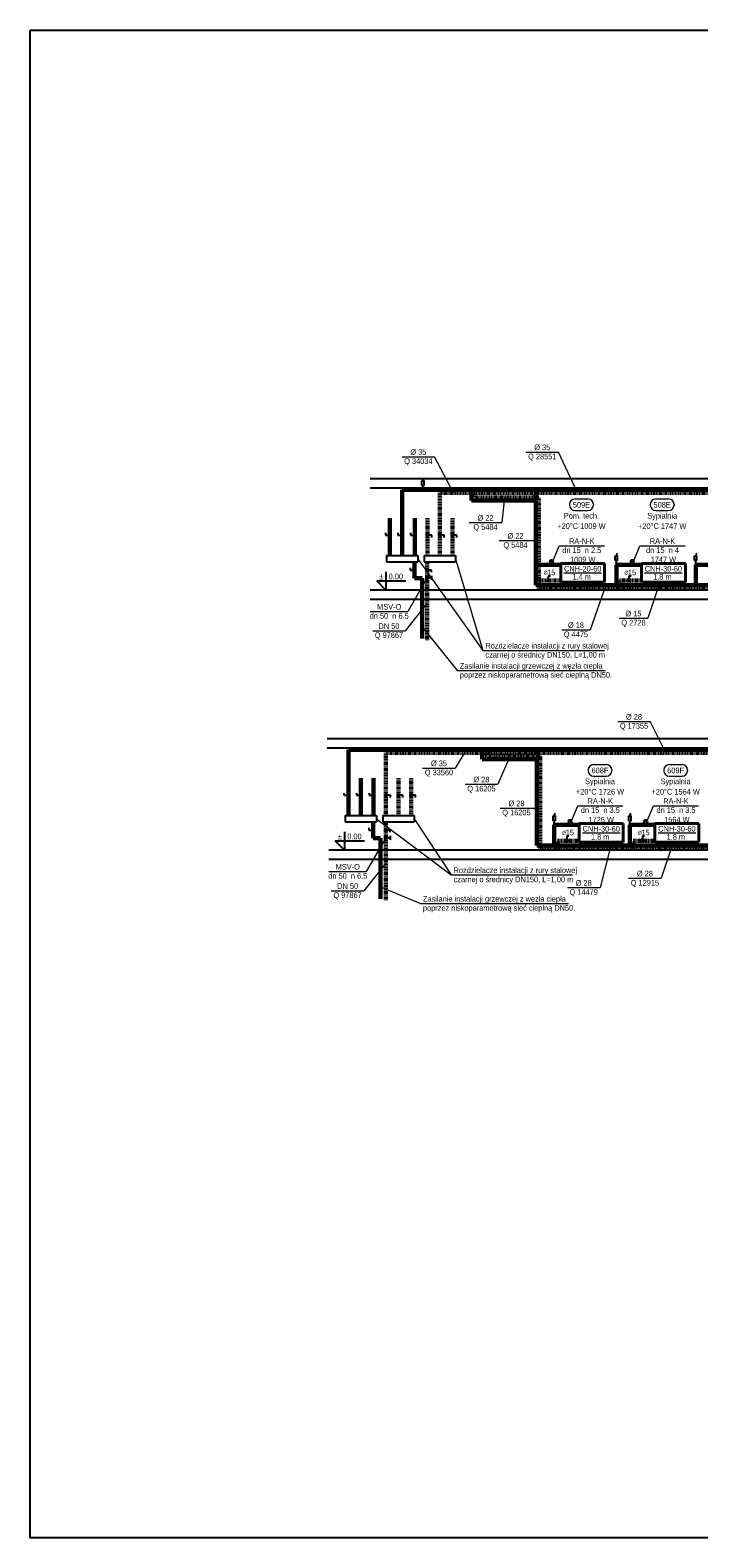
# Model space of a CAD drawing. Header units: millimetres. Extents: x -13172 to 86547, y 20 to 116183.
# Tile 3 of 52: x 13136 to 15269, y 33997 to 38804. Entities that reach past the tile are written whole.
import ezdxf
from ezdxf.enums import TextEntityAlignment as Align

# ---------------------------------------------------------------- set-up
doc = ezdxf.new("R2010")
doc.units = ezdxf.units.MM
doc.header["$LTSCALE"] = 0.7
doc.linetypes.add('CIEPLA', pattern=[5.7625, 3.175, -2.5875])
doc.layers.add('0000_NIEDRUK', color=3, linetype='Continuous', lineweight=25, plot=False)
for name, color, linetype, lineweight in [('____________co_rury_powrót', 5, 'CIEPLA', 60), ('____________co_rury_zasilanie', 1, 'Continuous', 60), ('ETYKIETY_ARMATURY', 7, 'Continuous', 18), ('ETYKIETY_GRZEJNIKOW', 7, 'Continuous', 18), ('ETYKIETY_POMIESZCZEN', 7, 'Continuous', 18), ('ETYKIETY_PRZEWODOW', 7, 'Continuous', 18), ('GRZEJNIKI', 1, 'Continuous', 40)]:
    doc.layers.add(name, color=color, linetype=linetype, lineweight=lineweight)
for name, color, linetype in [('ARMATURA', 7, 'Continuous'), ('RZEDNE', 7, 'Continuous'), ('STROPY', 7, 'Continuous')]:
    doc.layers.add(name, color=color, linetype=linetype)
doc.styles.add('arial', font='arial.ttf', dxfattribs={"width": 0.9})

msp = doc.modelspace()

# ---------------------------------------------------------------- linework, layer by layer
at = {"layer": '0000_NIEDRUK'}
msp.add_lwpolyline([(13135.727, 38804.436), (23515.111, 38804.436), (23515.111, 33996.965), (13135.727, 33996.965)], close=True, dxfattribs=at)
at = {"layer": '____________co_rury_powrót'}
for p, q in [((14442.755, 37329.18), (21221.47, 37329.18)), ((14442.755, 37329.18), (14442.755, 37129.18)), ((14553.851, 37329.18), (14553.851, 37314.18)), ((14553.851, 37314.18), (14758.201, 37314.18)), ((14758.201, 37024.18), (14758.201, 37314.18)), ((14402.755, 37248.434), (14402.755, 37129.18)), ((14482.755, 37248.434), (14482.755, 37129.18)), ((14401.802, 36859.18), (14401.802, 37109.18)), ((14758.201, 37049.18), (14828.201, 37049.18)), ((15526.08, 37024.18), (14758.201, 37024.18)), ((15015.624, 37049.18), (15085.624, 37049.18)), ((15015.624, 37024.18), (15015.624, 37049.18)), ((19029.43, 36499.996), (14270.72, 36499.996)), ((14270.72, 36499.996), (14270.72, 36299.996)), ((14587.277, 36499.996), (14587.277, 36489.996)), ((14587.277, 36489.996), (14762.277, 36489.996)), ((14762.277, 36194.996), (14762.277, 36489.996)), ((14310.72, 36419.251), (14310.72, 36299.996)), ((14350.72, 36419.251), (14350.72, 36299.996)), ((14269.767, 36029.996), (14269.767, 36279.996)), ((14817.277, 36219.996), (14887.277, 36219.996)), ((14817.277, 36194.996), (14817.277, 36219.996)), ((15058.6, 36219.996), (15128.6, 36219.996)), ((15058.6, 36194.996), (15058.6, 36219.996)), ((14762.277, 36194.996), (15846.728, 36194.996))]:
    msp.add_line(p, q, dxfattribs=at)
at = {"layer": '____________co_rury_zasilanie'}
for p, q in [((14322.755, 37339.18), (21211.47, 37339.18)), ((14322.755, 37339.18), (14322.755, 37129.18)), ((14543.851, 37339.18), (14543.851, 37304.18)), ((14543.851, 37304.18), (14748.201, 37304.18)), ((14748.201, 37034.18), (14748.201, 37304.18)), ((14282.755, 37248.434), (14282.755, 37129.18)), ((14362.755, 37248.434), (14362.755, 37129.18)), ((14361.634, 37109.18), (14361.634, 37056.907)), ((14748.201, 37099.18), (14828.201, 37099.18)), ((15005.624, 37034.18), (15005.624, 37099.18)), ((15005.624, 37099.18), (15085.624, 37099.18)), ((15258.657, 37034.18), (15258.657, 37099.18)), ((15258.657, 37099.18), (15338.657, 37099.18)), ((14361.634, 37056.907), (14385.648, 37056.907)), ((14385.648, 37056.907), (14385.648, 36864.18)), ((14748.201, 37034.18), (15516.08, 37034.18)), ((19019.43, 36509.996), (14150.72, 36509.996)), ((14150.72, 36509.996), (14150.72, 36299.996)), ((14577.277, 36509.996), (14577.277, 36479.996)), ((14577.277, 36479.996), (14752.277, 36479.996)), ((14752.277, 36204.996), (14752.277, 36479.996)), ((14190.72, 36419.251), (14190.72, 36299.996)), ((14230.72, 36419.251), (14230.72, 36299.996)), ((14229.6, 36279.996), (14229.6, 36227.724)), ((14807.277, 36204.996), (14807.277, 36269.996)), ((14807.277, 36269.996), (14887.277, 36269.996)), ((15048.6, 36204.996), (15048.6, 36269.996)), ((15048.6, 36269.996), (15128.6, 36269.996)), ((14229.6, 36227.724), (14253.614, 36227.724)), ((14253.614, 36227.724), (14253.614, 36034.996)), ((14752.277, 36204.996), (15856.728, 36204.996))]:
    msp.add_line(p, q, dxfattribs=at)
at = {"layer": 'ARMATURA'}
for p, q in [((14384.857, 37368.14), (14392.161, 37368.14)), ((14384.857, 37352.853), (14384.857, 37368.14)), ((14392.161, 37352.853), (14392.161, 37368.14)), ((14392.161, 37352.853), (14384.857, 37352.853)), ((14388.509, 37339.18), (14388.509, 37352.853)), ((14744.549, 37333.14), (14751.853, 37333.14)), ((14744.549, 37317.853), (14744.549, 37333.14)), ((14751.853, 37317.853), (14744.549, 37317.853)), ((14748.201, 37304.18), (14748.201, 37317.853)), ((14751.853, 37317.853), (14751.853, 37333.14)), ((14268.755, 37201.173), (14268.755, 37194.173)), ((14268.755, 37194.173), (14275.755, 37194.173)), ((14308.755, 37201.173), (14308.755, 37194.173)), ((14308.755, 37194.173), (14315.755, 37194.173)), ((14348.755, 37201.173), (14348.755, 37194.173)), ((14348.755, 37194.173), (14355.755, 37194.173)), ((14416.755, 37194.173), (14409.755, 37194.173)), ((14416.755, 37187.173), (14416.755, 37194.173)), ((14456.755, 37194.173), (14449.755, 37194.173)), ((14456.755, 37187.173), (14456.755, 37194.173)), ((14496.755, 37194.173), (14489.755, 37194.173)), ((14496.755, 37187.173), (14496.755, 37194.173)), ((14272.755, 37129.18), (14372.755, 37129.18)), ((14272.755, 37129.18), (14272.755, 37109.18)), ((14372.755, 37129.18), (14372.755, 37109.18)), ((14392.755, 37129.18), (14492.755, 37129.18)), ((14392.755, 37129.18), (14392.755, 37109.18)), ((14492.755, 37129.18), (14492.755, 37109.18)), ((14795.201, 37114.18), (14792.201, 37111.18)), ((14801.201, 37114.18), (14795.201, 37114.18)), ((14804.201, 37111.18), (14801.201, 37114.18)), ((15001.972, 37128.14), (15009.277, 37128.14)), ((15001.972, 37112.853), (15001.972, 37128.14)), ((15009.277, 37112.853), (15009.277, 37128.14)), ((15052.624, 37114.18), (15049.624, 37111.18)), ((15058.624, 37114.18), (15052.624, 37114.18)), ((15061.624, 37111.18), (15058.624, 37114.18)), ((15255.005, 37128.14), (15262.309, 37128.14)), ((15255.005, 37112.853), (15255.005, 37128.14)), ((15262.309, 37112.853), (15262.309, 37128.14)), ((14272.755, 37109.18), (14372.755, 37109.18)), ((14347.634, 37090.043), (14347.634, 37083.043)), ((14347.634, 37083.043), (14354.634, 37083.043)), ((14392.755, 37109.18), (14492.755, 37109.18)), ((14415.802, 37083.043), (14408.802, 37083.043)), ((14415.802, 37076.043), (14415.802, 37083.043)), ((14792.201, 37111.18), (14804.201, 37111.18)), ((14792.201, 37111.18), (14795.201, 37101.18)), ((14804.201, 37111.18), (14801.201, 37101.18)), ((15009.277, 37112.853), (15001.972, 37112.853)), ((15005.624, 37099.18), (15005.624, 37112.853)), ((15049.624, 37111.18), (15061.624, 37111.18)), ((15049.624, 37111.18), (15052.624, 37101.18)), ((15061.624, 37111.18), (15058.624, 37101.18)), ((15262.309, 37112.853), (15255.005, 37112.853)), ((15258.657, 37099.18), (15258.657, 37112.853)), ((14415.802, 37058.124), (14408.802, 37058.124)), ((14415.802, 37064.124), (14415.802, 37052.124)), ((14795.201, 37063.18), (14788.201, 37063.18)), ((14788.201, 37063.18), (14788.201, 37056.18)), ((15052.624, 37063.18), (15045.624, 37063.18)), ((15045.624, 37063.18), (15045.624, 37056.18)), ((14748.625, 36508.957), (14755.929, 36508.957)), ((14748.625, 36493.67), (14748.625, 36508.957)), ((14755.929, 36493.67), (14748.625, 36493.67)), ((14752.277, 36479.996), (14752.277, 36493.67)), ((14755.929, 36493.67), (14755.929, 36508.957)), ((14136.72, 36371.99), (14136.72, 36364.99)), ((14136.72, 36364.99), (14143.72, 36364.99)), ((14176.72, 36371.99), (14176.72, 36364.99)), ((14176.72, 36364.99), (14183.72, 36364.99)), ((14216.72, 36371.99), (14216.72, 36364.99)), ((14216.72, 36364.99), (14223.72, 36364.99)), ((14284.72, 36364.99), (14277.72, 36364.99)), ((14284.72, 36357.99), (14284.72, 36364.99)), ((14324.72, 36364.99), (14317.72, 36364.99)), ((14324.72, 36357.99), (14324.72, 36364.99)), ((14364.72, 36364.99), (14357.72, 36364.99)), ((14364.72, 36357.99), (14364.72, 36364.99)), ((14140.72, 36299.996), (14240.72, 36299.996)), ((14140.72, 36299.996), (14140.72, 36279.996)), ((14240.72, 36299.996), (14240.72, 36279.996)), ((14260.72, 36299.996), (14360.72, 36299.996)), ((14260.72, 36299.996), (14260.72, 36279.996)), ((14360.72, 36299.996), (14360.72, 36279.996)), ((14803.625, 36298.957), (14810.929, 36298.957)), ((14803.625, 36283.67), (14803.625, 36298.957)), ((14810.929, 36283.67), (14810.929, 36298.957)), ((15044.948, 36298.957), (15052.252, 36298.957)), ((15044.948, 36283.67), (15044.948, 36298.957)), ((15052.252, 36283.67), (15052.252, 36298.957)), ((14140.72, 36279.996), (14240.72, 36279.996)), ((14215.6, 36260.86), (14215.6, 36253.86)), ((14215.6, 36253.86), (14222.6, 36253.86)), ((14260.72, 36279.996), (14360.72, 36279.996)), ((14283.767, 36253.86), (14276.767, 36253.86)), ((14283.767, 36246.86), (14283.767, 36253.86)), ((14810.929, 36283.67), (14803.625, 36283.67)), ((14807.277, 36269.996), (14807.277, 36283.67)), ((14854.277, 36284.996), (14851.277, 36281.996)), ((14851.277, 36281.996), (14863.277, 36281.996)), ((14851.277, 36281.996), (14854.277, 36271.996)), ((14860.277, 36284.996), (14854.277, 36284.996)), ((14863.277, 36281.996), (14860.277, 36284.996)), ((14863.277, 36281.996), (14860.277, 36271.996)), ((15052.252, 36283.67), (15044.948, 36283.67)), ((15048.6, 36269.996), (15048.6, 36283.67)), ((15095.6, 36284.996), (15092.6, 36281.996)), ((15092.6, 36281.996), (15104.6, 36281.996)), ((15092.6, 36281.996), (15095.6, 36271.996)), ((15101.6, 36284.996), (15095.6, 36284.996)), ((15104.6, 36281.996), (15101.6, 36284.996)), ((15104.6, 36281.996), (15101.6, 36271.996)), ((14283.767, 36228.941), (14276.767, 36228.941)), ((14283.767, 36234.941), (14283.767, 36222.941)), ((14854.277, 36233.996), (14847.277, 36233.996)), ((14847.277, 36233.996), (14847.277, 36226.996)), ((15095.6, 36233.996), (15088.6, 36233.996)), ((15088.6, 36233.996), (15088.6, 36226.996))]:
    msp.add_line(p, q, dxfattribs=at)
at = {"layer": 'ARMATURA', "lineweight": 18}
for p, q in [((14388.617, 37372.001), (14390.676, 37377.055)), ((14392.735, 37372.001), (14390.676, 37377.055)), ((14390.676, 37368.14), (14390.676, 37373.757)), ((14748.309, 37337.001), (14750.368, 37342.055)), ((14752.428, 37337.001), (14750.368, 37342.055)), ((14750.368, 37333.14), (14750.368, 37338.757)), ((15005.733, 37132.001), (15007.792, 37137.055)), ((15009.851, 37132.001), (15007.792, 37137.055)), ((15007.792, 37128.14), (15007.792, 37133.757)), ((15258.765, 37132.001), (15260.824, 37137.055)), ((15262.883, 37132.001), (15260.824, 37137.055)), ((15260.824, 37128.14), (15260.824, 37133.757)), ((14752.385, 36512.818), (14754.444, 36517.872)), ((14756.504, 36512.818), (14754.444, 36517.872)), ((14754.444, 36508.957), (14754.444, 36514.574)), ((14807.385, 36302.818), (14809.444, 36307.872)), ((14811.504, 36302.818), (14809.444, 36307.872)), ((14809.444, 36298.957), (14809.444, 36304.574)), ((15048.708, 36302.818), (15050.767, 36307.872)), ((15052.826, 36302.818), (15050.767, 36307.872)), ((15050.767, 36298.957), (15050.767, 36304.574))]:
    msp.add_line(p, q, dxfattribs=at)
at = {"layer": 'ARMATURA'}
for points, const_width in [([(14282.755, 37190.673, 1), (14282.755, 37197.673, 1)], 7), ([(14322.755, 37190.673, 1), (14322.755, 37197.673, 1)], 7), ([(14362.755, 37190.673, 1), (14362.755, 37197.673, 1)], 7), ([(14402.755, 37197.673, 1), (14402.755, 37190.673, 1)], 7), ([(14442.755, 37197.673, 1), (14442.755, 37190.673, 1)], 7), ([(14482.755, 37197.673, 1), (14482.755, 37190.673, 1)], 7), ([(14361.634, 37079.543, 1), (14361.634, 37086.543, 1)], 7), ([(14401.802, 37086.543, 1), (14401.802, 37079.543, 1)], 7), ([(14795.201, 37099.18, 1), (14801.201, 37099.18, 1)], 6), ([(15052.624, 37099.18, 1), (15058.624, 37099.18, 1)], 6), ([(14401.802, 37061.624, 1), (14401.802, 37054.624, 1)], 7), ([(14784.701, 37049.18, 1), (14791.701, 37049.18, 1)], 7), ([(15042.124, 37049.18, 1), (15049.124, 37049.18, 1)], 7), ([(14150.72, 36361.49, 1), (14150.72, 36368.49, 1)], 7), ([(14190.72, 36361.49, 1), (14190.72, 36368.49, 1)], 7), ([(14230.72, 36361.49, 1), (14230.72, 36368.49, 1)], 7), ([(14270.72, 36368.49, 1), (14270.72, 36361.49, 1)], 7), ([(14310.72, 36368.49, 1), (14310.72, 36361.49, 1)], 7), ([(14350.72, 36368.49, 1), (14350.72, 36361.49, 1)], 7), ([(14229.6, 36250.36, 1), (14229.6, 36257.36, 1)], 7), ([(14269.767, 36257.36, 1), (14269.767, 36250.36, 1)], 7), ([(14854.277, 36269.996, 1), (14860.277, 36269.996, 1)], 6), ([(15095.6, 36269.996, 1), (15101.6, 36269.996, 1)], 6), ([(14269.767, 36232.441, 1), (14269.767, 36225.441, 1)], 7), ([(14843.777, 36219.996, 1), (14850.777, 36219.996, 1)], 7), ([(15085.1, 36219.996, 1), (15092.1, 36219.996, 1)], 7)]:
    msp.add_lwpolyline(points, format="xyb", close=True, dxfattribs=dict(at, const_width=const_width))
at = {"layer": 'ETYKIETY_ARMATURY'}
for p, q in [((14798.201, 37099.18), (14823.201, 37160.3)), ((14823.201, 37160.3), (14967.201, 37160.3)), ((15055.624, 37099.18), (15080.624, 37160.3)), ((15080.624, 37160.3), (15224.624, 37160.3)), ((14402.505, 37058.124), (14339.919, 36950.769)), ((14219.957, 36950.769), (14339.919, 36950.769)), ((14857.277, 36269.996), (14882.277, 36331.574)), ((14882.277, 36331.574), (15026.277, 36331.574)), ((15098.6, 36269.996), (15123.6, 36331.574)), ((15123.6, 36331.574), (15267.6, 36331.574)), ((14270.47, 36228.941), (14207.884, 36121.586)), ((14087.922, 36121.586), (14207.884, 36121.586))]:
    msp.add_line(p, q, dxfattribs=at)
at = {"layer": 'ETYKIETY_POMIESZCZEN'}
for p, q in [((14873.701, 37309.596), (14914.701, 37309.596)), ((15131.124, 37309.596), (15172.124, 37309.596)), ((14856.201, 37292.096), (14856.201, 37290.096)), ((14873.701, 37272.596), (14914.701, 37272.596)), ((14932.201, 37292.096), (14932.201, 37290.096)), ((15113.624, 37292.096), (15113.624, 37290.096)), ((15131.124, 37272.596), (15172.124, 37272.596)), ((15189.624, 37292.096), (15189.624, 37290.096)), ((14915.277, 36445.074), (14915.277, 36443.074)), ((14932.777, 36462.574), (14973.777, 36462.574)), ((14991.277, 36445.074), (14991.277, 36443.074)), ((15156.6, 36445.074), (15156.6, 36443.074)), ((15174.1, 36462.574), (15215.1, 36462.574)), ((15232.6, 36445.074), (15232.6, 36443.074)), ((14932.777, 36425.574), (14973.777, 36425.574)), ((15174.1, 36425.574), (15215.1, 36425.574))]:
    msp.add_line(p, q, dxfattribs=at)
for centre, start, end in [((14873.701, 37292.096), 90, 180), ((14914.701, 37292.096), 0, 90), ((15131.124, 37292.096), 90, 180), ((15172.124, 37292.096), 0, 90), ((14873.701, 37290.096), 180, 270), ((14914.701, 37290.096), 270, 0), ((15131.124, 37290.096), 180, 270), ((15172.124, 37290.096), 270, 0), ((14932.777, 36445.074), 90, 180), ((14932.777, 36443.074), 180, 270), ((14973.777, 36445.074), 0, 90), ((14973.777, 36443.074), 270, 0), ((15174.1, 36445.074), 90, 180), ((15174.1, 36443.074), 180, 270), ((15215.1, 36445.074), 0, 90), ((15215.1, 36443.074), 270, 0)]:
    msp.add_arc(centre, 17.5, start, end, dxfattribs=at)
at = {"layer": 'ETYKIETY_PRZEWODOW'}
for p, q in [((14717.207, 37459.18), (14821.207, 37459.18)), ((14881.207, 37329.18), (14821.207, 37459.18)), ((14321.881, 37444.285), (14425.881, 37444.285)), ((14485.881, 37329.18), (14425.881, 37444.285)), ((14648.521, 37314.18), (14640.253, 37234.18)), ((14536.253, 37234.18), (14640.253, 37234.18)), ((14631.898, 37176.747), (14758.201, 37176.747)), ((14372.755, 37119.18), (14579.765, 36826.898)), ((14492.755, 37119.18), (14579.765, 36826.898)), ((14971.938, 37034.18), (14922.073, 36892.015)), ((15140.624, 37034.18), (15105.624, 36929.18)), ((14401.802, 36977.069), (14332.296, 36889.28)), ((15014.624, 36929.18), (15105.624, 36929.18)), ((14228.296, 36889.28), (14332.296, 36889.28)), ((14385.648, 36901.543), (14498.099, 36762.796)), ((14831.073, 36892.015), (14922.073, 36892.015)), ((14579.765, 36826.898), (14967.291, 36826.898)), ((14498.099, 36762.796), (14970.17, 36762.796)), ((15009.765, 36599.996), (15113.765, 36599.996)), ((15163.765, 36499.996), (15113.765, 36599.996)), ((14526.861, 36509.996), (14491.602, 36451.604)), ((14667.277, 36489.996), (14627.277, 36399.996)), ((14387.602, 36451.604), (14491.602, 36451.604)), ((14523.277, 36399.996), (14627.277, 36399.996)), ((14634.822, 36323.845), (14762.277, 36323.845)), ((14240.72, 36289.996), (14478.254, 36110.705)), ((14360.72, 36289.996), (14478.254, 36110.705)), ((14988.375, 36204.996), (14953.375, 36070.336)), ((15183.6, 36204.996), (15148.6, 36099.996)), ((14269.767, 36147.886), (14200.261, 36060.097)), ((14478.254, 36110.705), (14865.78, 36110.705)), ((14096.261, 36060.097), (14200.261, 36060.097)), ((14253.614, 36072.359), (14380.673, 36019.55)), ((14849.375, 36070.336), (14953.375, 36070.336)), ((15044.6, 36099.996), (15148.6, 36099.996)), ((14380.673, 36019.55), (14852.744, 36019.55))]:
    msp.add_line(p, q, dxfattribs=at)
at = {"layer": 'GRZEJNIKI'}
for p, q in [((14828.201, 37104.18), (14968.201, 37104.18)), ((14828.201, 37044.18), (14828.201, 37104.18)), ((14828.201, 37104.18), (14968.201, 37104.18)), ((14828.201, 37044.18), (14828.201, 37104.18)), ((14968.201, 37044.18), (14968.201, 37104.18)), ((14968.201, 37044.18), (14968.201, 37104.18)), ((15085.624, 37104.18), (15225.624, 37104.18)), ((15085.624, 37044.18), (15085.624, 37104.18)), ((15085.624, 37104.18), (15225.624, 37104.18)), ((15085.624, 37044.18), (15085.624, 37104.18)), ((15225.624, 37044.18), (15225.624, 37104.18)), ((15225.624, 37044.18), (15225.624, 37104.18)), ((14828.201, 37044.18), (14968.201, 37044.18)), ((14828.201, 37044.18), (14968.201, 37044.18)), ((15085.624, 37044.18), (15225.624, 37044.18)), ((15085.624, 37044.18), (15225.624, 37044.18)), ((14887.277, 36274.996), (15027.277, 36274.996)), ((14887.277, 36214.996), (14887.277, 36274.996)), ((14887.277, 36274.996), (15027.277, 36274.996)), ((14887.277, 36214.996), (14887.277, 36274.996)), ((15027.277, 36214.996), (15027.277, 36274.996)), ((15027.277, 36214.996), (15027.277, 36274.996)), ((15128.6, 36274.996), (15268.6, 36274.996)), ((15128.6, 36214.996), (15128.6, 36274.996)), ((15128.6, 36274.996), (15268.6, 36274.996)), ((15128.6, 36214.996), (15128.6, 36274.996)), ((15268.6, 36214.996), (15268.6, 36274.996)), ((15268.6, 36214.996), (15268.6, 36274.996)), ((14887.277, 36214.996), (15027.277, 36214.996)), ((14887.277, 36214.996), (15027.277, 36214.996)), ((15128.6, 36214.996), (15268.6, 36214.996)), ((15128.6, 36214.996), (15268.6, 36214.996))]:
    msp.add_line(p, q, dxfattribs=at)
at = {"layer": 'GRZEJNIKI', "color": 7, "lineweight": 18}
for p, q in [((14838.201, 37074.18), (14958.201, 37074.18)), ((15095.624, 37074.18), (15215.624, 37074.18)), ((14897.277, 36244.996), (15017.277, 36244.996)), ((15138.6, 36244.996), (15258.6, 36244.996))]:
    msp.add_line(p, q, dxfattribs=at)
at = {"layer": 'RZEDNE'}
for p, q in [((14270.177, 37077.18), (14270.177, 37019.18)), ((14270.177, 37019.18), (14241.177, 37048.18)), ((14241.177, 37048.18), (14334.177, 37048.18)), ((14138.142, 36189.996), (14109.142, 36218.996)), ((14109.142, 36218.996), (14202.142, 36218.996)), ((14138.142, 36247.996), (14138.142, 36189.996))]:
    msp.add_line(p, q, dxfattribs=at)
at = {"layer": 'STROPY'}
for p, q in [((22291.677, 37374.18), (14219.957, 37374.18)), ((22291.677, 37344.18), (14219.957, 37344.18)), ((22291.677, 37019.18), (14219.957, 37019.18)), ((22291.677, 36989.18), (14219.957, 36989.18)), ((22368.997, 36544.996), (14082.922, 36544.996)), ((22368.997, 36514.996), (14082.922, 36514.996)), ((22368.997, 36189.996), (14087.922, 36189.996)), ((22368.997, 36159.996), (14087.922, 36159.996))]:
    msp.add_line(p, q, dxfattribs=at)

# ---------------------------------------------------------------- texts
at = {"layer": 'ETYKIETY_ARMATURY', "style": 'arial', "width": 0.9}
for s, p in [('RA-N-K', (14895.201, 37175.3)), ('RA-N-K', (15152.624, 37175.3)), ('dn 15  n 2.5', (14895.201, 37146.3)), ('dn 15  n 4', (15152.624, 37146.3)), ('MSV-O', (14280.985, 36965.769)), ('dn 50  n 6.5', (14280.985, 36936.769)), ('RA-N-K', (14954.277, 36346.574)), ('RA-N-K', (15195.6, 36346.574)), ('dn 15  n 3.5', (14954.277, 36317.574)), ('dn 15  n 3.5', (15195.6, 36317.574)), ('dn 50  n 6.5', (14148.95, 36107.586)), ('MSV-O', (14148.95, 36136.586))]:
    msp.add_text(s, height=18, dxfattribs=at).set_placement(p, align=Align.MIDDLE_CENTER)
at = {"layer": 'ETYKIETY_GRZEJNIKOW', "style": 'arial', "width": 0.9}
for s, p in [('1009 W', (14898.201, 37116.18)), ('1747 W', (15155.624, 37116.18)), ('CNH-20-60', (14898.201, 37087.18)), ('1.4 m ', (14898.201, 37061.18)), ('CNH-30-60', (15155.624, 37087.18)), ('1.8 m ', (15155.624, 37061.18)), ('CNH-30-60', (14957.277, 36257.996)), ('1726 W', (14957.277, 36286.996)), ('CNH-30-60', (15198.6, 36257.996)), ('1564 W', (15198.6, 36286.996)), ('1.8 m ', (14957.277, 36231.996)), ('1.8 m ', (15198.6, 36231.996))]:
    msp.add_text(s, height=18, dxfattribs=at).set_placement(p, align=Align.MIDDLE_CENTER)
at = {"layer": 'ETYKIETY_POMIESZCZEN', "style": 'arial', "width": 0.9}
for s, p in [('Pom. tech.', (14894.201, 37256.096)), ('509E', (14894.201, 37291.096)), ('Sypialnia', (15151.624, 37256.096)), ('508E', (15151.624, 37291.096)), ('+20°C 1009 W', (14894.201, 37223.096)), ('+20°C 1747 W', (15151.624, 37223.096)), ('608F', (14953.277, 36444.074)), ('609F', (15194.6, 36444.074)), ('Sypialnia', (14953.277, 36409.074)), ('Sypialnia', (15194.6, 36409.074)), ('+20°C 1726 W', (14953.277, 36376.074)), ('+20°C 1564 W', (15194.6, 36376.074))]:
    msp.add_text(s, height=18, dxfattribs=at).set_placement(p, align=Align.MIDDLE_CENTER)
at = {"layer": 'ETYKIETY_PRZEWODOW', "style": 'arial', "width": 0.9}
for s, height, p in [('%%c 35', 18, (14373.881, 37459.285)), ('Q 28551', 18, (14769.207, 37445.18)), ('%%c 35', 18, (14769.207, 37474.18)), ('Q 34034', 18, (14373.881, 37430.285)), ('%%c 22', 18, (14588.253, 37249.18)), ('Q 5484', 18, (14588.253, 37220.18)), ('Q 5484', 18, (14683.898, 37162.747)), ('%%c 22', 18, (14683.898, 37191.747)), ('%%c', 12, (14779.882, 37074.672)), ('15', 18, (14798.062, 37075.565)), ('%%c', 12, (15037.305, 37074.672)), ('15', 18, (15055.485, 37075.565)), ('Q 2728', 18, (15060.124, 36915.18)), ('%%c 15', 18, (15060.124, 36944.18)), ('Q 97867', 18, (14280.296, 36875.28)), ('DN 50', 18, (14280.296, 36904.28)), ('Q 4475', 18, (14876.573, 36878.015)), ('%%c 18', 18, (14876.573, 36907.015)), ('Q 17355', 18, (15061.765, 36585.996)), ('%%c 28', 18, (15061.765, 36614.996)), ('Q 33560', 18, (14439.602, 36437.604)), ('%%c 35', 18, (14439.602, 36466.604)), ('Q 16205', 18, (14575.277, 36385.996)), ('%%c 28', 18, (14575.277, 36414.996)), ('%%c 28', 18, (14686.822, 36338.845)), ('Q 16205', 18, (14686.822, 36309.845)), ('%%c', 12, (14838.958, 36245.489)), ('15', 18, (14857.138, 36246.382)), ('%%c', 12, (15080.28, 36245.489)), ('15', 18, (15098.46, 36246.382)), ('%%c 28', 18, (15096.6, 36114.996)), ('DN 50', 18, (14148.261, 36075.097)), ('Q 14479', 18, (14901.375, 36056.336)), ('%%c 28', 18, (14901.375, 36085.336)), ('Q 12915', 18, (15096.6, 36085.996)), ('Q 97867', 18, (14148.261, 36046.097))]:
    msp.add_text(s, height=height, dxfattribs=at).set_placement(p, align=Align.MIDDLE_CENTER)
for s, p in [('czarnej o średnicy DN150, L=1,00 m ', (14587.854, 36803.75)), ('Rozdzielacze instalacji z rury stalowej', (14587.854, 36832.75)), ('Zasilanie instalacji grzewczej z węzła ciepła', (14506.188, 36768.648)), ('poprzez niskoparametrową sieć cieplną DN50.', (14506.188, 36739.648)), ('czarnej o średnicy DN150, L=1,00 m ', (14486.342, 36087.557)), ('Rozdzielacze instalacji z rury stalowej', (14486.342, 36116.557)), ('Zasilanie instalacji grzewczej z węzła ciepła', (14388.762, 36025.401)), ('poprzez niskoparametrową sieć cieplną DN50.', (14388.762, 35996.401))]:
    msp.add_text(s, height=18, dxfattribs=at).set_placement(p)
at = {"layer": 'RZEDNE', "lineweight": 20, "style": 'arial', "width": 0.9}
for s, p in [('%%P', (14255.677, 37062.68)), ('0.00', (14302.177, 37062.68)), ('%%P', (14123.642, 36233.496)), ('0.00', (14170.142, 36233.496))]:
    msp.add_text(s, height=18, dxfattribs=at).set_placement(p, align=Align.MIDDLE_CENTER)

doc.saveas('drawing.dxf')
